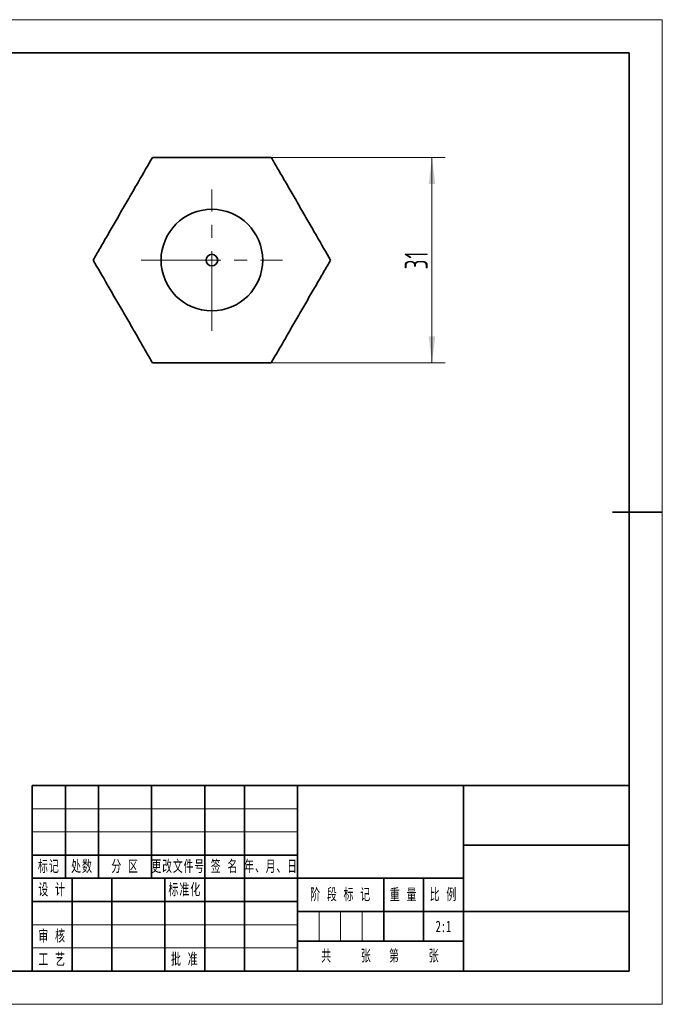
# Model space of a CAD drawing. Header units: millimetres. Extents: x -105 to 105, y -74 to 74.
# Tile 6 of 6: x 8 to 105, y -74 to 74. Entities that reach past the tile are written whole.
import ezdxf
from ezdxf.enums import TextEntityAlignment as Align

# ---------------------------------------------------------------- set-up
doc = ezdxf.new("R2010")
doc.units = ezdxf.units.MM
doc.linetypes.add('点画线', pattern=[18, 12, -2, 2, -2])
doc.layers.get('0').update_dxf_attribs({"lineweight": 35})
for name, color, linetype, lineweight in [('EB0', 7, 'Continuous', 35), ('中心线层', 1, '点画线', 18), ('尺寸线层', 3, 'Continuous', 18), ('细实线层', 7, 'Continuous', 18)]:
    doc.layers.add(name, color=color, linetype=linetype, lineweight=lineweight)
doc.styles.add('机械', font='isocp', dxfattribs={"width": 0.667, "bigfont": 'gbcbig.shx'})
doc.styles.add('标准', font='txt', dxfattribs={"width": 0.667})
doc.dimstyles.new('机械', dxfattribs={"dimtxt": 3.5, "dimasz": 4, "dimexe": 2, "dimexo": 0, "dimtad": 1, "dimdec": 1, "dimdsep": 46, "dimtxsty": '机械', "dimblk": '_CAXARROW', "dimcen": 0, "dimdle": 6, "dimazin": 2, "dimtfac": 0.707107, "dimtdec": 3, "dimtmove": 0, "dimatfit": 3, "dimfxl": 1, "dimfrac": 2, "dimtolj": 1, "dimtzin": 0, "dimlwd": 18, "dimarcsym": 0})

# ---------------------------------------------------------------- blocks, each defined once
blk = doc.blocks.new('$CAXA_FRAME_13B17AC1$')
at = {"layer": 'EB0', "color": 0, "linetype": 'Continuous', "lineweight": 18}
for p, q in [((-210, 148.5), (210, 148.5)), ((210, 148.5), (210, -148.5)), ((210, -148.5), (-210, -148.5))]:
    blk.add_line(p, q, dxfattribs=at)
at = {"layer": 'EB0', "color": 0, "linetype": 'Continuous', "lineweight": 35}
for p, q in [((200, 138.5), (-200, 138.5)), ((200, -138.5), (200, 138.5)), ((210, 0), (195, 0)), ((-200, -138.5), (200, -138.5))]:
    blk.add_line(p, q, dxfattribs=at)
blk = doc.blocks.new('$CAXA_TITLE_151E506F$')
at = {"layer": 'EB0', "linetype": 'Continuous', "lineweight": 35}
for p, q in [((-180, 56), (0, 56)), ((-180, 56), (-180, 0)), ((-170, 28), (-170, 56)), ((-160, 28), (-160, 56)), ((-144, 28), (-144, 56)), ((-128, 28), (-128, 56)), ((-116, 28), (-116, 56)), ((-100, 56), (-100, 0)), ((-50, 0), (-50, 56)), ((0, 56), (0, 0)), ((0, 38), (-50, 38)), ((-100, 35), (-180, 35)), ((-50, 28), (-180, 28)), ((-168, 0), (-168, 28)), ((-156, 0), (-156, 28)), ((-140, 0), (-140, 28)), ((-128, 0), (-128, 28)), ((-116, 0), (-116, 28)), ((-74, 28), (-74, 9)), ((-62, 28), (-62, 9)), ((-100, 21), (-180, 21)), ((-50, 18), (-100, 18)), ((0, 18), (-50, 18)), ((-50, 9), (-100, 9)), ((0, 0), (-180, 0))]:
    blk.add_line(p, q, dxfattribs=at)
at = {"layer": '细实线层', "linetype": 'Continuous', "lineweight": 18}
for p, q in [((-100, 49), (-180, 49)), ((-100, 42), (-180, 42)), ((-93.5, 18), (-93.5, 9)), ((-87, 18), (-87, 9)), ((-80.5, 18), (-80.5, 9)), ((-100, 14), (-180, 14)), ((-100, 7), (-180, 7))]:
    blk.add_line(p, q, dxfattribs=at)
at = {"layer": 'EB0', "attachment_point": 5, "line_spacing_factor": 1.15057, "style": '标准'}
for s, insert, char_height, width in [('\\T1.1;标记', (-175, 31.5), 3.465, 10), ('\\T1.1;处数', (-165, 31.5), 3.465, 10), ('\\T1.1;分 区', (-152, 31.5), 3.465, 16), ('\\T1.1;{\\W0.650776;更改文件号}', (-135.97, 31.5), 3.4651, 31.2584), ('\\T1.1;签 名', (-122, 31.5), 3.465, 12), ('\\T1.1;{\\W0.652103;年、月、日}', (-107.98, 31.5), 3.4651, 30.516), ('\\T1.1;标准化', (-134, 24.5), 3.465, 12), ('\\T1.1;设 计', (-174, 24.5), 3.465, 12), ('\\T1.1;设 计', (-174, 24.5), 3.465, 12), ('\\T1.1;阶 段 标 记', (-87, 23), 3.4651, 26), ('\\T1.1;重 量', (-68, 23), 3.465, 12), ('\\T1.1;比 例', (-56, 23), 3.465, 12), ('\\T1.1;审 核', (-174, 10.5), 3.465, 12), ('\\T1.1;共     张   第     张', (-75, 4.5), 3.4651, 50), ('\\T1.1;工 艺', (-174, 3.5), 3.465, 12), ('\\T1.1;批 准', (-134, 3.5), 3.465, 12)]:
    blk.add_mtext(s, dxfattribs=dict(at, insert=insert, char_height=char_height, width=width))
at = {"layer": 'EB0', "color": 0, "linetype": 'Continuous', "style": '标准'}
for tag, height, width, p in [('标记C', 3.47, 0.667, (-175, 52.5)), ('处数C', 3.47, 0.667, (-165, 52.5)), ('分区C', 3.47, 0.667, (-152, 52.5)), ('更改文件_编号C', 3.47, 0.406865, (-136, 52.5)), ('标记签名C', 3.47, 0.469271, (-122, 52.5)), ('标记_日期C', 3.47, 0.569611, (-108, 52.5)), ('单位名称', 6.93, 0.667, (-25, 47)), ('标记B', 3.47, 0.667, (-175, 45.5)), ('处数B', 3.47, 0.667, (-165, 45.5)), ('分区B', 3.47, 0.667, (-152, 45.5)), ('更改文件_编号B', 3.47, 0.406865, (-136, 45.5)), ('标记签名B', 3.47, 0.469271, (-122, 45.5)), ('标记_日期B', 3.47, 0.569611, (-108, 45.5)), ('材料名称', 6.93, 0.667, (-75, 42)), ('标记A', 3.47, 0.667, (-175, 38.5)), ('处数A', 3.47, 0.667, (-165, 38.5)), ('分区A', 3.47, 0.667, (-152, 38.5)), ('更改文件_编号A', 3.47, 0.406865, (-136, 38.5)), ('标记签名A', 3.47, 0.469271, (-122, 38.5)), ('标记_日期A', 3.47, 0.569611, (-108, 38.5)), ('图纸名称', 6.93, 0.667, (-25, 28)), ('设计_人员编号', 3.47, 0.323776, (-162, 24.5)), ('标准化_人员编号', 3.47, 0.28032, (-122, 24.5)), ('标准化_日期', 3.47, 0.522514, (-108, 24.5)), ('设计_日期', 3.47, 0.639915, (-148, 24.5)), ('阶段标记A', 3.47, 0.234636, (-96.75, 13.5)), ('阶段标记B', 3.47, 0.234636, (-90.25, 13.5)), ('阶段标记C', 3.47, 0.234636, (-83.75, 13.5)), ('阶段标记D', 3.47, 0.234636, (-77.25, 13.5)), ('重量', 3.47, 0.667, (-68, 13.5)), ('图纸比例', 3.47, 0.535345, (-56, 13.5)), ('审核_人员编号', 3.47, 0.323776, (-162, 10.5)), ('审核_日期', 3.47, 0.639915, (-148, 10.5)), ('图纸编号', 6.93, 0.667, (-25, 9)), ('页数', 3.47, 0.667, (-87.5, 4.5)), ('页码', 3.47, 0.667, (-62.5, 4.5)), ('工艺_人员编号', 3.47, 0.323776, (-162, 3.5)), ('工艺_日期', 3.47, 0.639915, (-148, 3.5)), ('批准_人员编号', 3.47, 0.323776, (-122, 3.5)), ('批准_日期', 3.47, 0.639915, (-108, 3.5))]:
    blk.add_attdef(tag, text='', height=height, dxfattribs=dict(at, width=width)).set_placement(p, align=Align.MIDDLE_CENTER)
blk = doc.blocks.new('*X6')
at = {"layer": '尺寸线层', "linetype": 'Continuous', "lineweight": 18}
for points in [[(70.27, 53.49), (70.77, 49.49), (69.77, 49.49)], [(70.27, 22.49), (70.77, 26.49), (69.77, 26.49)]]:
    blk.add_hatch(color=0, dxfattribs=at).paths.add_polyline_path(points, flags=0)
at = {"layer": '尺寸线层', "color": 0, "linetype": 'Continuous', "lineweight": 18}
for p, q in [((46.03, 53.49), (72.27, 53.49)), ((70.27, 53.49), (70.27, 22.49)), ((46.03, 22.49), (72.27, 22.49))]:
    blk.add_line(p, q, dxfattribs=at)
at = {"layer": '尺寸线层', "color": 0, "linetype": 'Continuous', "lineweight": 18, "insert": (67.89, 37.99), "char_height": 3.5, "width": 4.8024, "attachment_point": 5, "rotation": 90, "line_spacing_factor": 0.839832, "style": '机械'}
blk.add_mtext('\\T1.1;31', dxfattribs=at)
blk = doc.blocks.new('_CAXARROW')
blk.add_hatch(color=0).paths.add_polyline_path([(0, 0), (-1, 0.125), (-1, -0.125)], flags=0)

msp = doc.modelspace()

# ---------------------------------------------------------------- linework, layer by layer
at = {"layer": 'EB0', "linetype": 'Continuous', "lineweight": 35}
for p, q in [((28.13, 53.49), (46.03, 53.49)), ((28.13, 22.49), (46.03, 22.49))]:
    msp.add_line(p, q, dxfattribs=at)
for radius in [7.66, 0.875]:
    msp.add_circle((37.08, 37.99), radius, dxfattribs=at)
for points in [[(28.13, 53.49), (27.45, 52.31), (26.75, 51.09), (25.63, 49.16), (25.25, 48.5), (24.66, 47.48), (24.46, 47.13), (24.07, 46.45), (23.87, 46.11), (23.27, 45.08), (22.88, 44.39), (22.29, 43.37), (22.09, 43.03), (21.71, 42.37), (21.52, 42.04), (20.96, 41.06), (20.59, 40.43), (19.88, 39.19), (19.53, 38.59), (19.18, 37.99)], [(54.98, 37.99), (54.3, 39.18), (53.59, 40.4), (52.48, 42.33), (52.1, 42.99), (51.51, 44.01), (51.31, 44.35), (50.91, 45.04), (50.71, 45.38), (50.12, 46.41), (49.73, 47.09), (49.14, 48.12), (48.94, 48.46), (48.55, 49.12), (48.37, 49.45), (47.8, 50.42), (47.44, 51.05), (46.72, 52.29), (46.37, 52.9), (46.03, 53.49)], [(19.18, 37.99), (19.87, 36.81), (20.57, 35.59), (21.69, 33.66), (22.07, 33), (22.66, 31.98), (22.86, 31.63), (23.25, 30.95), (23.45, 30.61), (24.04, 29.58), (24.44, 28.89), (25.03, 27.87), (25.22, 27.53), (25.61, 26.87), (25.8, 26.54), (26.36, 25.56), (26.72, 24.93), (27.44, 23.69), (27.79, 23.09), (28.13, 22.49)], [(46.03, 22.49), (46.71, 23.68), (47.42, 24.9), (48.53, 26.83), (48.91, 27.49), (49.5, 28.51), (49.7, 28.85), (50.1, 29.54), (50.3, 29.88), (50.89, 30.91), (51.28, 31.59), (51.87, 32.62), (52.07, 32.96), (52.46, 33.62), (52.65, 33.95), (53.21, 34.92), (53.57, 35.55), (54.29, 36.79), (54.64, 37.4), (54.98, 37.99)]]:
    msp.add_open_spline(points, degree=3, knots=[0, 0, 0, 0, 4.474465, 4.474465, 6.711697, 6.711697, 7.830313, 7.830313, 8.948929, 8.948929, 11.186161, 11.186161, 12.304778, 12.304778, 13.423394, 13.423394, 15.660626, 15.660626, 17.897858, 17.897858, 17.897858, 17.897858], dxfattribs=at)
at = {"layer": '中心线层', "linetype": '点画线', "lineweight": 18}
for p, q in [((37.08, 27.33), (37.08, 48.65)), ((26.42, 37.99), (47.74, 37.99))]:
    msp.add_line(p, q, dxfattribs=at)

# ---------------------------------------------------------------- block references
at = {"layer": 'EB0', "linetype": 'Continuous', "lineweight": 35, "xscale": 0.5, "yscale": 0.5, "zscale": 0.5}
msp.add_blockref('$CAXA_FRAME_13B17AC1$', (0, 0), dxfattribs=at)
at = {"layer": 'EB0', "linetype": 'Continuous', "lineweight": 18}
ref = msp.add_blockref('$CAXA_TITLE_151E506F$', (100, -69.25), dxfattribs=dict(at, xscale=0.5, yscale=0.5, zscale=0.5))
ref.add_attrib('图纸比例', '2:1', dxfattribs={"color": 0, "linetype": 'Continuous', "height": 1.733, "style": '标准', "width": 0.667}).set_placement((72, -62.5), align=Align.MIDDLE_CENTER)

# ---------------------------------------------------------------- dimensions: what is measured, and where the dimension line sits
at = {"layer": '尺寸线层', "linetype": 'Continuous', "lineweight": 18}
dim = msp.add_linear_dim(base=(70.27, 22.49), p1=(46.03, 53.49), p2=(46.03, 22.49), angle=90, dimstyle='机械', override={"dimsah": 1, "dimtfill": 1, "dimtzin": 0}, dxfattribs=at)
dim.commit()
dim.dimension.update_dxf_attribs({"geometry": '*X6', "text_midpoint": (67.89, 37.99)})

doc.saveas('drawing.dxf')
